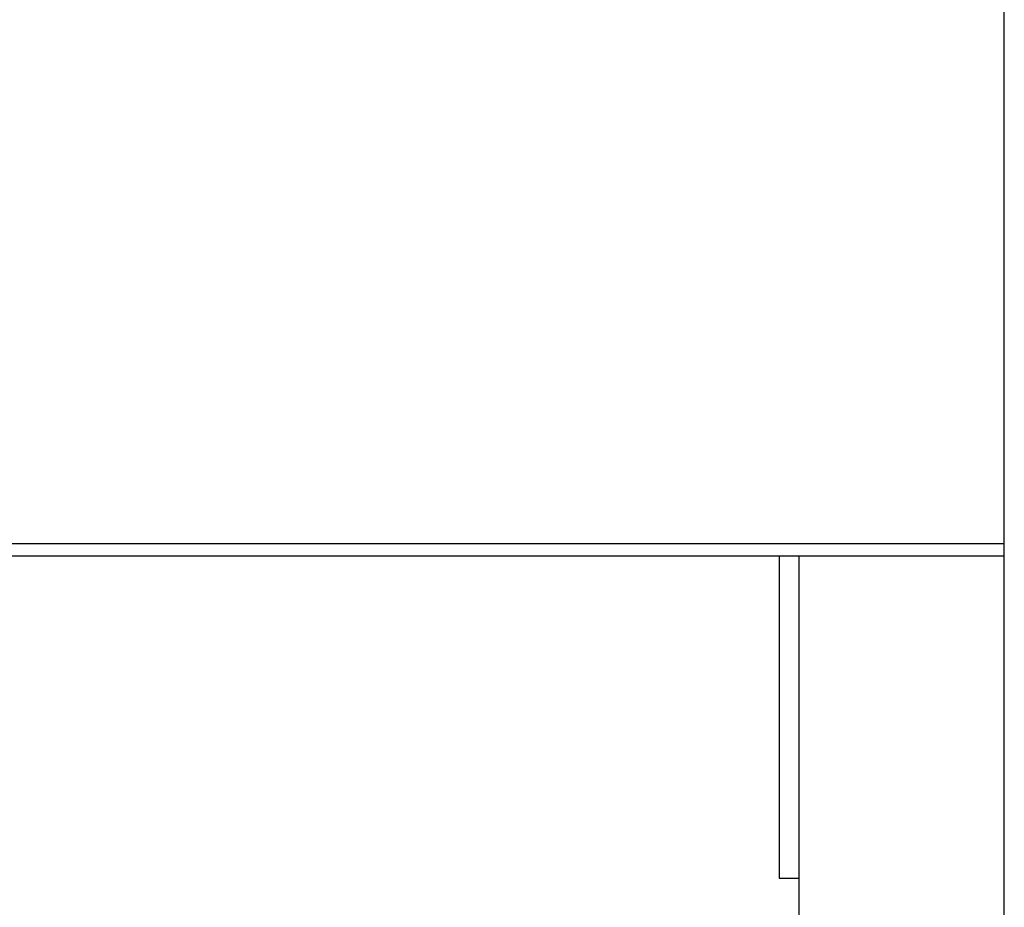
# Model space of a CAD drawing. Header units: inches. Extents: x 12 to 564, y 10 to 374.
# Tile 73 of 159: x 200.84 to 203.06, y 113.67 to 115.67. Entities that reach past the tile are written whole.
import ezdxf

# ---------------------------------------------------------------- set-up
doc = ezdxf.new("R2010")
doc.units = ezdxf.units.IN
doc.header["$LTSCALE"] = 16
doc.header["$MEASUREMENT"] = 0
doc.layers.add('Visible (ANSI)', color=7, linetype='Continuous', lineweight=30)

msp = doc.modelspace()

# ---------------------------------------------------------------- linework, layer by layer
at = {"layer": 'Visible (ANSI)'}
for p, q in [((203.0584, 101.9854), (203.0584, 143.3975)), ((192.0589, 114.4875), (203.0584, 114.4875)), ((192.0589, 114.4602), (203.0584, 114.4602)), ((202.5519, 114.4602), (202.5519, 113.735)), ((202.5967, 114.4602), (202.5967, 113.629)), ((202.5519, 113.735), (202.5967, 113.735))]:
    msp.add_line(p, q, dxfattribs=at)

doc.saveas('drawing.dxf')
